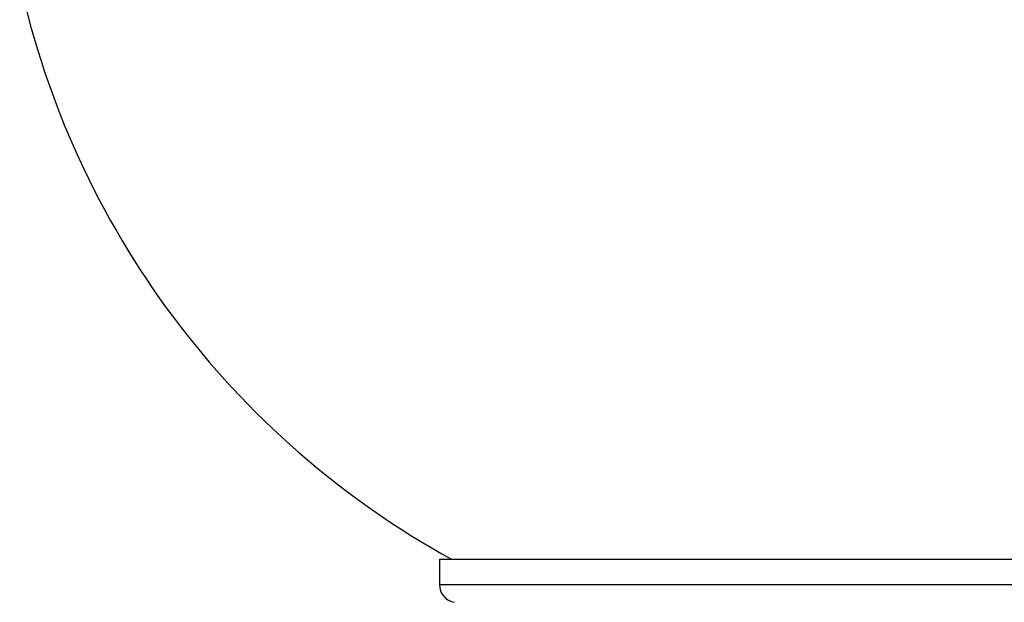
# Model space of a CAD drawing. Header units: millimetres. Extents: x 67.9 to 154, y 110.8 to 178.6.
# Tile 9 of 109: x 68.2 to 73.2, y 122.3 to 125.2. Entities that reach past the tile are written whole.
import ezdxf

# ---------------------------------------------------------------- set-up
doc = ezdxf.new("R2010")
doc.units = ezdxf.units.MM

msp = doc.modelspace()

# ---------------------------------------------------------------- linework, layer by layer
at = {"color": 7, "linetype": 'Continuous', "lineweight": 25}
for p, q in [((70.3571, 122.5107), (70.3571, 122.3828)), ((70.3571, 122.5107), (70.8365, 122.5107)), ((70.8365, 122.5107), (74.6871, 122.5107))]:
    msp.add_line(p, q, dxfattribs=at)
at = {"color": 1, "linetype": 'Continuous', "lineweight": 25}
for p, q in [((70.3571, 122.3828), (70.8365, 122.3828)), ((70.8365, 122.3828), (74.6871, 122.3828))]:
    msp.add_line(p, q, dxfattribs=at)
at = {"color": 7, "linetype": 'Continuous', "lineweight": 25}
for centre, radius, start, end in [((72.5258, 126.3485), 4.3787, 192.3576, 241.2195), ((70.4471, 122.3828), 0.09, 180, 260.5631)]:
    msp.add_arc(centre, radius, start, end, dxfattribs=at)

doc.saveas('drawing.dxf')
